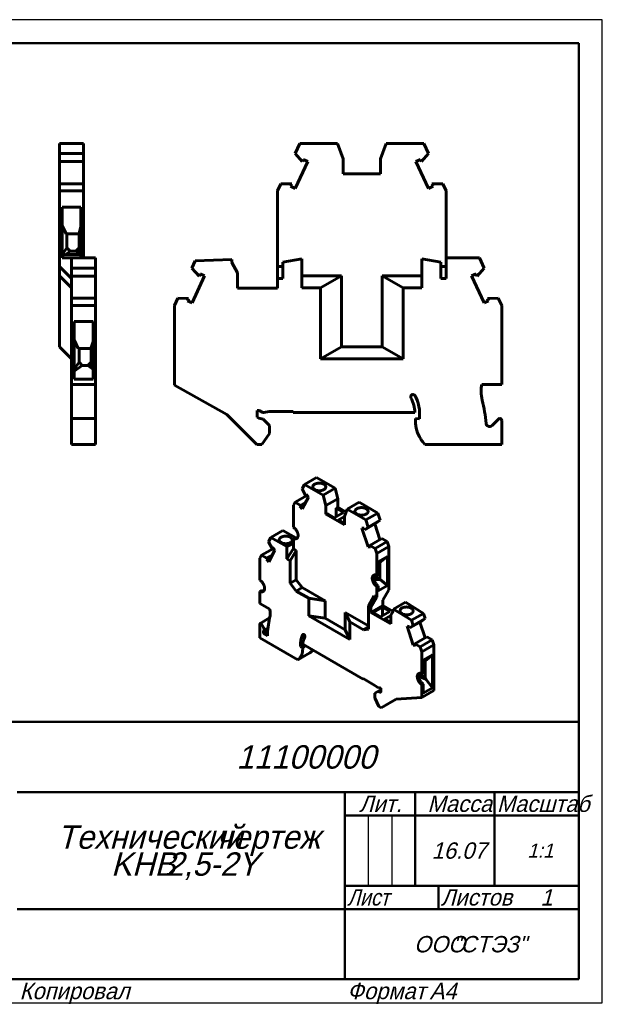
# Model space of a CAD drawing. Header units: millimetres. Extents: x 0 to 297, y 0 to 210.
# Tile 2 of 2: x 173 to 297, y 0 to 210. Entities that reach past the tile are written whole.
import ezdxf

# ---------------------------------------------------------------- set-up
doc = ezdxf.new("R2010")
doc.units = ezdxf.units.MM
doc.styles.add('TextStyle_2', font='T-FLEX Type A.TTF', dxfattribs={"oblique": 15, "height": 3.5})
doc.styles.add('TextStyle_4', font='T-FLEX Type A.TTF', dxfattribs={"width": 0.883061, "oblique": 15, "height": 3.5})
doc.styles.add('TextStyle_6', font='T-FLEX Type A.TTF', dxfattribs={"width": 0.98844, "oblique": 15, "height": 3.5})
doc.styles.add('TextStyle_7', font='T-FLEX Type A.TTF', dxfattribs={"oblique": 15, "height": 5})
doc.styles.add('TextStyle_8', font='T-FLEX Type A.TTF', dxfattribs={"oblique": 15, "height": 3})
doc.styles.add('TextStyle_9', font='T-FLEX Type A.TTF', dxfattribs={"oblique": 15, "height": 3.5})

# ---------------------------------------------------------------- blocks, each defined once
blk = doc.blocks.new('_FR1Страница_1')
at = {"color": 7, "linetype": 'Continuous', "lineweight": 25}
for p, q in [((297, 210), (0, 210)), ((297, 0), (297, 210)), ((247, 40), (247, 25)), ((252, 40), (252, 25)), ((242, 20), (292, 20)), ((262, 20), (262, 20)), ((0, 0), (297, 0))]:
    blk.add_line(p, q, dxfattribs=at)
at = {"color": 7, "linetype": 'Continuous', "lineweight": 50}
for p, q in [((20, 205), (292, 205)), ((292, 205), (292, 5)), ((107, 60), (292, 60)), ((172, 45), (292, 45)), ((242, 45), (242, 5)), ((257, 45), (257, 25)), ((274, 45), (274, 25)), ((242, 40), (292, 40)), ((242, 25), (292, 25)), ((262, 25), (262, 20)), ((172, 20), (292, 20)), ((292, 5), (20, 5))]:
    blk.add_line(p, q, dxfattribs=at)
at = {"color": 7, "oblique": 15}
for s, height, style, p in [('11100000', 5, 'TextStyle_7', (218.84, 50)), ('Лит.', 3.5, 'TextStyle_2', (245.03, 40.76)), ('Масса', 3.5, 'TextStyle_2', (259.65, 40.76)), ('Технический', 5, 'TextStyle_7', (180.55, 32.88)), ('чертеж', 5, 'TextStyle_7', (214.51, 32.88)), ('16.07', 3.5, 'TextStyle_2', (260.53, 30.75)), ('1:1', 3, 'TextStyle_8', (280.99, 31)), ('KHB', 5, 'TextStyle_7', (192.04, 27.12)), ('2,5-2Y', 5, 'TextStyle_7', (203.83, 27.12)), ('Листов', 3.5, 'TextStyle_2', (262.5, 20.75)), ('1', 3.5, 'TextStyle_9', (283.78, 20.75)), ('ООО', 3.5, 'TextStyle_2', (256.78, 10.75)), ('"СТЭЗ"', 3.5, 'TextStyle_2', (265.03, 10.75)), ('Копировал', 3.5, 'TextStyle_2', (172.5, 0.75)), ('Формат', 3.5, 'TextStyle_2', (242.5, 0.75)), ('A4', 3.5, 'TextStyle_2', (260.12, 0.75))]:
    blk.add_text(s, height=height, dxfattribs=dict(at, style=style)).set_placement(p)
for s, style, width, p in [('Масштаб', 'TextStyle_6', 0.98844, (274.5, 40.76)), ('Лист', 'TextStyle_4', 0.883061, (242.5, 20.75))]:
    blk.add_text(s, height=3.5, dxfattribs=dict(at, style=style, width=width)).set_placement(p)
blk = doc.blocks.new('Страница_1')
at = {"color": 7, "linetype": 'Continuous', "lineweight": 60}
for p, q in [((181.028, 181.404), (181.028, 183.58)), ((186.178, 183.58), (181.028, 183.58)), ((186.178, 183.58), (186.178, 181.404)), ((231.351, 181.404), (232.365, 183.58)), ((240.425, 183.58), (232.365, 183.58)), ((241.625, 180.283), (240.425, 183.58)), ((250.825, 183.58), (249.625, 180.283)), ((258.885, 183.58), (250.825, 183.58)), ((259.899, 181.404), (258.885, 183.58)), ((181.028, 179.676), (181.028, 181.404)), ((181.028, 181.404), (186.178, 181.404)), ((186.178, 181.404), (186.178, 179.676)), ((232.868, 179.676), (231.351, 181.404)), ((258.382, 179.676), (259.899, 181.404)), ((181.028, 179.676), (186.178, 179.676)), ((181.028, 174.954), (181.028, 179.674)), ((186.178, 179.674), (186.178, 174.954)), ((231.388, 173.97), (234.061, 179.703)), ((232.868, 179.676), (233.091, 180.155)), ((233.091, 180.155), (234.061, 179.703)), ((241.625, 177.08), (241.625, 180.283)), ((249.625, 180.283), (249.625, 177.08)), ((257.189, 179.703), (258.159, 180.155)), ((259.862, 173.97), (257.189, 179.703)), ((258.159, 180.155), (258.382, 179.676)), ((241.625, 177.08), (249.625, 177.08)), ((181.028, 174.952), (186.178, 174.952)), ((181.028, 174.952), (181.028, 173.414)), ((186.178, 174.952), (186.178, 173.414)), ((228.342, 174.952), (227.625, 173.414)), ((228.342, 174.952), (230.641, 174.901)), ((230.418, 174.422), (230.641, 174.901)), ((262.908, 174.952), (260.609, 174.901)), ((260.609, 174.901), (260.832, 174.422)), ((262.908, 174.952), (263.625, 173.414)), ((181.028, 173.414), (181.028, 157.28)), ((186.178, 173.414), (181.028, 173.414)), ((186.178, 173.414), (186.178, 165.215)), ((227.625, 173.414), (227.625, 157.28)), ((231.388, 173.97), (230.418, 174.422)), ((260.832, 174.422), (259.862, 173.97)), ((263.625, 173.414), (263.625, 157.28)), ((185.628, 169.949), (181.578, 169.949)), ((181.578, 169.949), (181.578, 159.13)), ((185.628, 165.215), (185.628, 169.949)), ((182.469, 164.23), (181.578, 166.068)), ((185.228, 164.23), (182.469, 164.23)), ((182.628, 161.28), (182.628, 164.23)), ((185.228, 164.407), (185.628, 165.717)), ((185.228, 164.407), (185.228, 160.678)), ((185.628, 165.077), (185.628, 165.215)), ((185.628, 165.215), (186.178, 165.215)), ((185.628, 165.077), (185.628, 163.145)), ((186.178, 165.077), (186.178, 165.215)), ((186.178, 165.077), (186.178, 163.145)), ((185.628, 163.114), (185.628, 163.145)), ((185.628, 163.114), (185.628, 161.182)), ((186.178, 163.114), (186.178, 163.145)), ((186.178, 163.114), (186.178, 161.182)), ((182.628, 161.28), (181.578, 159.758)), ((183.328, 160.58), (182.416, 159.83)), ((183.328, 160.58), (182.628, 161.28)), ((184.528, 160.58), (183.328, 160.58)), ((184.528, 160.58), (185.228, 161.28)), ((185.44, 159.83), (184.528, 160.58)), ((185.228, 160.678), (185.527, 159.817)), ((185.628, 161.044), (185.628, 161.182)), ((185.628, 159.13), (185.628, 161.044)), ((186.178, 161.044), (185.628, 161.044)), ((186.178, 161.182), (186.178, 161.044)), ((186.178, 161.044), (186.178, 159.13)), ((182.416, 159.83), (181.578, 159.708)), ((181.578, 159.13), (183.603, 159.13)), ((185.44, 159.83), (182.416, 159.83)), ((183.603, 156.954), (183.603, 159.13)), ((188.753, 159.13), (183.603, 159.13)), ((185.527, 159.817), (185.44, 159.83)), ((185.527, 159.817), (185.628, 159.767)), ((188.753, 159.13), (188.753, 156.954)), ((210.054, 158.516), (209.326, 156.954)), ((217.875, 158.789), (210.054, 158.516)), ((217.875, 158.139), (217.875, 158.789)), ((219.075, 155.908), (217.875, 158.139)), ((228.725, 158.209), (232.8, 158.941)), ((228.725, 157.28), (228.725, 158.209)), ((232.8, 158.941), (232.8, 155.273)), ((258.45, 158.941), (262.525, 158.209)), ((258.45, 155.273), (258.45, 158.941)), ((262.525, 158.209), (262.525, 157.28)), ((270.76, 159.13), (263.625, 159.13)), ((271.774, 156.954), (270.76, 159.13)), ((183.603, 154.705), (181.028, 157.28)), ((181.028, 155.273), (181.028, 157.278)), ((183.603, 155.226), (183.603, 156.954)), ((188.753, 156.954), (183.603, 156.954)), ((188.753, 156.954), (188.753, 155.226)), ((209.326, 156.954), (210.843, 155.226)), ((210.843, 155.226), (211.066, 155.705)), ((211.066, 155.705), (212.036, 155.253)), ((219.075, 152.63), (219.075, 155.908)), ((227.625, 157.28), (227.625, 154.705)), ((227.625, 157.28), (228.725, 157.28)), ((228.725, 157.28), (228.725, 154.705)), ((262.525, 157.28), (263.625, 157.28)), ((262.525, 154.705), (262.525, 157.28)), ((263.625, 154.705), (263.625, 157.28)), ((269.064, 155.253), (270.034, 155.705)), ((270.034, 155.705), (270.257, 155.226)), ((270.257, 155.226), (271.774, 156.954)), ((181.028, 155.273), (183.603, 152.698)), ((181.028, 140.098), (181.028, 155.273)), ((188.753, 155.226), (183.603, 155.226)), ((183.603, 150.504), (183.603, 155.224)), ((188.753, 155.224), (188.753, 150.504)), ((212.036, 155.253), (209.363, 149.52)), ((227.625, 154.705), (227.625, 152.63)), ((227.625, 154.705), (228.725, 154.705)), ((232.8, 152.698), (232.8, 155.273)), ((232.8, 155.273), (241.251, 155.273)), ((236.791, 152.698), (241.251, 155.273)), ((241.251, 155.273), (241.251, 140.098)), ((249.999, 140.098), (249.999, 155.273)), ((249.999, 155.273), (254.459, 152.698)), ((249.999, 155.273), (258.45, 155.273)), ((258.45, 155.273), (258.45, 152.698)), ((263.625, 154.705), (262.525, 154.705)), ((271.737, 149.52), (269.064, 155.253)), ((227.625, 152.63), (219.075, 152.63)), ((236.791, 152.698), (232.8, 152.698)), ((236.791, 152.698), (236.791, 137.523)), ((254.459, 152.698), (258.45, 152.698)), ((254.459, 152.698), (254.459, 137.523)), ((183.603, 148.964), (183.603, 150.502)), ((188.753, 150.502), (183.603, 150.502)), ((188.753, 150.502), (188.753, 148.964)), ((206.317, 150.502), (205.6, 148.964)), ((208.616, 150.451), (206.317, 150.502)), ((208.393, 149.972), (208.616, 150.451)), ((209.363, 149.52), (208.393, 149.972)), ((272.707, 149.972), (271.737, 149.52)), ((274.783, 150.502), (272.484, 150.451)), ((272.484, 150.451), (272.707, 149.972)), ((275.5, 148.964), (274.783, 150.502)), ((183.603, 132.08), (183.603, 148.964)), ((188.753, 148.964), (183.603, 148.964)), ((188.753, 148.964), (188.753, 140.765)), ((205.6, 148.964), (205.6, 131.91)), ((275.5, 132.08), (275.5, 148.964)), ((184.153, 145.499), (184.153, 133.235)), ((188.203, 145.499), (184.153, 145.499)), ((188.203, 140.765), (188.203, 145.499)), ((185.044, 139.78), (184.153, 141.618)), ((188.203, 141.267), (187.803, 139.957)), ((183.603, 137.523), (181.028, 140.098)), ((187.803, 139.78), (185.044, 139.78)), ((185.203, 136.83), (185.203, 139.78)), ((187.803, 139.957), (187.803, 136.316)), ((188.203, 140.765), (188.203, 140.627)), ((188.753, 140.765), (188.203, 140.765)), ((188.203, 140.627), (188.203, 138.695)), ((188.753, 140.765), (188.753, 140.627)), ((188.753, 140.627), (188.753, 138.695)), ((241.251, 140.098), (236.791, 137.523)), ((241.251, 140.098), (249.999, 140.098)), ((254.459, 137.523), (249.999, 140.098)), ((185.203, 136.83), (184.153, 135.34)), ((185.203, 136.83), (185.903, 136.13)), ((187.803, 136.83), (187.103, 136.13)), ((188.203, 138.695), (188.203, 138.664)), ((188.203, 138.664), (188.203, 136.732)), ((188.203, 136.732), (188.203, 136.594)), ((188.753, 138.695), (188.753, 138.664)), ((188.753, 138.664), (188.753, 136.732)), ((188.753, 136.732), (188.753, 136.594)), ((254.459, 137.523), (236.791, 137.523)), ((185.903, 136.13), (184.153, 134.943)), ((185.903, 136.13), (187.103, 136.13)), ((187.103, 136.13), (188.108, 135.436)), ((188.108, 135.436), (187.803, 136.316)), ((188.108, 135.436), (188.203, 135.285)), ((188.753, 136.594), (188.203, 136.594)), ((188.203, 133.235), (188.203, 136.594)), ((188.753, 136.594), (188.753, 132.08)), ((184.153, 133.235), (188.203, 133.235)), ((183.603, 130.554), (183.603, 132.08)), ((188.753, 132.08), (183.603, 132.08)), ((183.603, 128.722), (183.603, 130.554)), ((188.753, 130.554), (188.753, 132.08)), ((188.753, 128.722), (188.753, 130.554)), ((205.6, 131.91), (216.775, 125.636)), ((271.257, 132.08), (275.5, 132.08)), ((183.603, 128.722), (183.603, 124.788)), ((188.753, 128.722), (188.753, 124.788)), ((223.275, 126.544), (223.702, 126.544)), ((223.275, 125.08), (223.275, 126.544)), ((223.702, 126.544), (224.495, 126.08)), ((224.699, 126.08), (225.861, 126.28)), ((225.861, 126.28), (230.975, 126.28)), ((230.975, 126.08), (230.975, 126.28)), ((188.753, 124.787), (183.603, 124.787)), ((183.603, 124.786), (183.603, 124.387)), ((183.603, 119.23), (183.603, 124.387)), ((188.753, 124.786), (188.753, 124.387)), ((188.753, 124.387), (188.753, 119.23)), ((216.775, 125.636), (223.175, 119.23)), ((223.598, 124.893), (223.275, 125.08)), ((224.573, 124.632), (223.598, 124.893)), ((224.495, 126.08), (224.699, 126.08)), ((225.925, 123.28), (224.573, 124.632)), ((230.975, 126.08), (256.969, 126.08)), ((257.975, 124.701), (257.075, 124.78)), ((257.075, 124.78), (257.075, 124.223)), ((257.975, 125.78), (257.975, 124.701)), ((274.817, 124.669), (273.448, 123.3)), ((275.5, 119.23), (275.5, 124.387)), ((225.925, 121.63), (225.925, 123.28)), ((224.245, 119.23), (225.925, 121.63)), ((188.753, 119.23), (183.603, 119.23)), ((223.175, 119.23), (224.245, 119.23)), ((259.109, 119.23), (275.5, 119.23)), ((233.365, 110.719), (235.914, 112.19)), ((235.914, 112.19), (239.904, 109.887)), ((233.365, 110.719), (232.863, 109.765)), ((232.863, 109.765), (233.614, 108.344)), ((237.355, 108.415), (233.365, 110.719)), ((235.276, 109.815), (235.894, 109.459)), ((237.355, 108.415), (239.904, 109.887)), ((239.904, 109.887), (240.498, 107.66)), ((233.878, 108.383), (231.374, 106.937)), ((234.204, 108.018), (232.881, 105.506)), ((233.724, 108.554), (233.614, 108.344)), ((233.811, 108.458), (233.614, 108.344)), ((234.204, 108.018), (233.724, 108.554)), ((237.949, 106.188), (237.355, 108.415)), ((240.498, 107.66), (237.949, 106.188)), ((240.498, 107.66), (240.498, 105.829)), ((231.374, 106.937), (231.019, 106.263)), ((231.019, 106.263), (231.019, 101.577)), ((232.512, 106.251), (231.374, 106.937)), ((232.401, 106.041), (233.496, 106.674)), ((232.512, 106.251), (232.401, 106.041)), ((232.401, 106.041), (232.881, 105.506)), ((232.512, 106.251), (233.607, 106.883)), ((237.949, 104.357), (237.949, 106.188)), ((240.176, 105.643), (240.498, 105.829)), ((241.735, 104.743), (240.176, 105.643)), ((240.176, 105.643), (240.176, 103.843)), ((242.259, 104.812), (240.498, 105.829)), ((242.502, 105.443), (241.908, 103.902)), ((242.502, 105.443), (245.051, 106.915)), ((246.492, 103.14), (242.502, 105.443)), ((245.051, 106.915), (249.041, 104.612)), ((237.949, 104.357), (238.184, 104.493)), ((241.908, 102.071), (237.949, 104.357)), ((238.184, 104.493), (239.743, 103.593)), ((239.743, 103.593), (241.735, 104.743)), ((241.908, 103.872), (240.584, 103.107)), ((240.584, 103.107), (241.908, 102.343)), ((241.908, 103.902), (241.908, 102.071)), ((244.309, 104.6), (244.927, 104.243)), ((246.492, 103.14), (249.041, 104.612)), ((246.994, 101.607), (246.492, 103.14)), ((246.994, 101.607), (249.543, 103.079)), ((248.792, 102.524), (249.543, 103.079)), ((249.543, 103.079), (249.041, 104.612)), ((231.275, 101.35), (231.019, 101.577)), ((245.652, 101.409), (246.132, 101.39)), ((246.976, 97.368), (245.652, 101.409)), ((246.132, 101.39), (246.243, 101.053)), ((246.243, 101.053), (248.792, 102.524)), ((246.243, 101.053), (246.994, 101.607)), ((249.496, 98.929), (248.393, 102.294)), ((226.213, 99.402), (225.711, 98.449)), ((226.213, 99.402), (228.762, 100.874)), ((229.627, 97.431), (226.213, 99.402)), ((228.762, 100.874), (231.496, 99.295)), ((231.019, 99.193), (231.291, 99.35)), ((231.275, 99.124), (231.019, 99.193)), ((231.019, 99.193), (231.019, 96.927)), ((231.291, 99.35), (231.547, 99.281)), ((232.009, 99.805), (232.009, 99.822)), ((247.345, 97.687), (249.894, 99.159)), ((251.032, 98.531), (249.894, 99.159)), ((224.221, 95.621), (226.725, 97.066)), ((225.711, 98.449), (226.462, 97.027)), ((226.462, 97.027), (226.572, 97.237)), ((226.462, 97.027), (226.658, 97.141)), ((226.572, 97.237), (227.052, 96.702)), ((228.124, 98.499), (228.742, 98.142)), ((231.019, 98.153), (229.627, 97.431)), ((229.627, 94.788), (229.627, 97.431)), ((229.627, 94.788), (231.019, 97.036)), ((231.019, 96.927), (231.563, 96.613)), ((246.976, 97.368), (247.374, 97.598)), ((247.456, 97.35), (246.976, 97.368)), ((248.483, 97.059), (247.345, 97.687)), ((247.345, 97.687), (247.456, 97.35)), ((248.483, 97.059), (251.032, 98.531)), ((248.838, 95.975), (248.483, 97.059)), ((248.838, 95.975), (251.387, 97.447)), ((251.032, 98.531), (251.387, 97.447)), ((251.387, 97.447), (251.387, 88.225)), ((224.221, 95.621), (223.866, 94.946)), ((223.866, 94.946), (223.866, 90.261)), ((225.359, 94.934), (224.221, 95.621)), ((225.249, 94.725), (226.344, 95.357)), ((225.249, 94.725), (225.359, 94.934)), ((225.729, 94.189), (225.249, 94.725)), ((226.454, 95.567), (225.359, 94.934)), ((227.052, 96.702), (225.729, 94.189)), ((230.289, 94.405), (229.627, 94.788)), ((231.563, 96.613), (230.289, 94.405)), ((231.563, 90.368), (231.563, 96.613)), ((248.838, 91.289), (248.838, 95.975)), ((249.11, 94.152), (251.115, 95.309)), ((251.115, 95.309), (249.503, 94.022)), ((251.115, 95.309), (251.115, 89.126)), ((230.289, 89.632), (230.289, 94.405)), ((249.11, 91.447), (249.11, 94.152)), ((249.11, 93.74), (249.503, 94.022)), ((249.503, 94.022), (249.503, 90.415)), ((247.848, 90.66), (247.848, 90.678)), ((248.12, 90.817), (248.12, 90.835)), ((248.124, 90.715), (248.769, 90.401)), ((248.275, 91.358), (249.503, 90.415)), ((248.582, 91.358), (248.838, 91.289)), ((248.838, 91.289), (249.11, 91.447)), ((223.866, 90.261), (224.123, 90.033)), ((224.856, 88.506), (224.856, 88.488)), ((230.289, 89.632), (231.563, 90.368)), ((231.581, 87.944), (230.289, 89.632)), ((232.855, 88.68), (231.563, 90.368)), ((232.855, 88.68), (231.581, 87.944)), ((232.855, 88.68), (237.763, 85.846)), ((248.769, 90.401), (248.275, 90.115)), ((248.838, 88.905), (248.582, 89.132)), ((248.769, 90.401), (249.52, 90.377)), ((248.838, 88.905), (249.11, 89.062)), ((248.838, 88.905), (248.838, 86.639)), ((249.11, 89.062), (248.854, 89.289)), ((251.115, 89.126), (249.11, 87.968)), ((249.11, 87.968), (249.11, 89.062)), ((249.503, 90.415), (249.52, 90.377)), ((251.115, 89.126), (249.52, 90.377)), ((223.866, 87.876), (224.139, 88.033)), ((224.123, 87.808), (223.866, 87.876)), ((223.866, 87.876), (223.866, 85.296)), ((224.395, 87.965), (224.139, 88.033)), ((234.281, 86.385), (231.581, 87.944)), ((234.281, 86.385), (237.763, 85.846)), ((234.281, 82.67), (234.281, 86.385)), ((247.019, 84.746), (248.293, 86.954)), ((247.563, 84.432), (248.838, 86.639)), ((248.293, 86.954), (248.838, 86.639)), ((251.387, 88.225), (250.113, 86.018)), ((223.866, 85.296), (225.967, 84.084)), ((237.763, 82.131), (237.763, 85.846)), ((247.019, 84.746), (247.019, 79.789)), ((247.563, 84.432), (247.019, 84.746)), ((250.113, 84.832), (247.563, 83.36)), ((247.563, 83.36), (247.563, 84.432)), ((250.063, 84.489), (248.071, 83.339)), ((251.622, 83.589), (250.063, 84.489)), ((250.063, 84.489), (250.063, 82.689)), ((250.113, 86.018), (250.113, 84.832)), ((250.113, 84.832), (252.294, 83.573)), ((254.939, 85.566), (252.389, 84.094)), ((254.939, 85.566), (258.81, 83.175)), ((225.932, 82.187), (223.924, 81.028)), ((234.281, 82.67), (243.027, 77.621)), ((237.763, 82.131), (234.281, 82.67)), ((242.094, 79.631), (237.763, 82.131)), ((242.094, 83.346), (247.019, 80.502)), ((242.094, 83.346), (242.094, 79.631)), ((242.094, 83.346), (243.027, 81.336)), ((251.795, 80.917), (247.563, 83.36)), ((248.071, 83.339), (249.63, 82.438)), ((249.63, 82.438), (251.622, 83.589)), ((251.795, 82.717), (250.471, 81.953)), ((252.389, 83.723), (251.795, 82.791)), ((251.795, 82.791), (251.795, 80.917)), ((252.389, 84.094), (252.389, 83.723)), ((256.261, 81.703), (252.389, 84.094)), ((253.936, 83.346), (254.555, 82.964)), ((256.261, 81.703), (258.81, 83.175)), ((256.621, 80.603), (259.17, 82.074)), ((259.17, 82.074), (258.419, 81.52)), ((258.81, 83.175), (259.17, 82.074)), ((223.866, 80.899), (223.866, 77.952)), ((224.627, 80.134), (224.204, 80.866)), ((224.627, 79.407), (225.547, 79.938)), ((245.98, 79.631), (243.027, 81.336)), ((243.027, 77.621), (243.027, 81.336)), ((245.98, 79.631), (247.019, 80.231)), ((250.471, 81.953), (251.795, 81.188)), ((255.28, 80.404), (255.76, 80.386)), ((256.603, 76.364), (255.28, 80.404)), ((255.76, 80.386), (255.87, 80.048)), ((258.419, 81.52), (255.87, 80.048)), ((255.87, 80.048), (256.621, 80.603)), ((256.621, 80.603), (256.261, 81.703)), ((258.021, 81.29), (259.123, 77.924)), ((223.866, 77.952), (231.98, 73.268)), ((224.609, 78.866), (224.609, 79.397)), ((224.609, 78.866), (225.499, 79.38)), ((225.454, 78.378), (224.609, 78.866)), ((243.027, 77.621), (242.094, 79.631)), ((247.019, 79.789), (245.98, 79.631)), ((256.972, 76.683), (259.522, 78.154)), ((259.522, 78.154), (260.659, 77.527)), ((232.541, 76.071), (232.541, 76.687)), ((233.223, 76.465), (232.541, 76.071)), ((232.986, 75.859), (232.541, 76.071)), ((232.986, 75.859), (233.63, 76.23)), ((232.986, 75.54), (232.986, 75.859)), ((233.039, 76.571), (245.905, 69.143)), ((256.603, 76.364), (257.001, 76.594)), ((257.083, 76.345), (256.603, 76.364)), ((256.972, 76.683), (257.083, 76.345)), ((258.11, 76.055), (256.972, 76.683)), ((258.11, 76.055), (260.659, 77.527)), ((258.465, 74.971), (258.11, 76.055)), ((258.465, 74.971), (261.014, 76.443)), ((260.659, 77.527), (261.014, 76.443)), ((261.014, 76.443), (261.014, 66.695)), ((234.529, 74.739), (231.98, 73.268)), ((258.465, 70.285), (258.465, 74.971)), ((258.737, 73.147), (260.742, 74.305)), ((260.742, 74.305), (259.13, 73.017)), ((260.742, 74.305), (260.742, 67.296)), ((258.737, 70.442), (258.737, 73.147)), ((258.737, 72.735), (259.13, 73.017)), ((259.13, 73.017), (259.13, 69.429)), ((257.475, 69.656), (257.475, 69.673)), ((257.747, 69.83), (257.747, 69.813)), ((257.75, 69.738), (259.278, 69.117)), ((257.903, 70.355), (259.13, 69.429)), ((258.209, 70.354), (258.465, 70.285)), ((258.465, 70.285), (258.737, 70.442)), ((259.13, 69.429), (259.278, 69.117)), ((245.905, 69.257), (248.437, 67.796)), ((245.905, 69.143), (245.905, 69.257)), ((246.004, 69.2), (245.905, 69.143)), ((248.437, 67.796), (249.012, 67.349)), ((249.012, 67.349), (249.113, 67.291)), ((249.113, 67.291), (249.505, 67.33)), ((249.505, 67.33), (249.717, 67.208)), ((258.465, 67.901), (258.209, 68.128)), ((258.465, 67.901), (258.737, 68.058)), ((258.465, 65.224), (258.465, 67.901)), ((258.481, 68.285), (258.737, 68.058)), ((258.737, 66.138), (258.737, 68.058)), ((259.278, 69.117), (260.742, 67.296)), ((249.074, 66.486), (248.405, 66.099)), ((248.405, 66.099), (248.405, 65.156)), ((249.074, 66.486), (249.717, 66.857)), ((249.557, 66.357), (249.074, 66.486)), ((249.717, 66.449), (249.557, 66.357)), ((249.717, 66.371), (249.557, 66.357)), ((249.717, 67.208), (249.717, 66.371)), ((252.934, 64.831), (258.465, 65.224)), ((258.465, 65.224), (261.014, 66.695)), ((260.742, 67.296), (258.737, 66.138)), ((248.405, 65.156), (249.237, 63.304)), ((249.237, 63.304), (249.766, 62.999)), ((249.766, 62.999), (252.934, 64.831)), ((249.766, 62.999), (252.315, 64.47)), ((252.94, 64.832), (252.315, 64.47))]:
    blk.add_line(p, q, dxfattribs=at)
at = {"color": 7, "lineweight": 60, "flags": 128}
for points in [[(235.276, 109.815), (235.239, 109.861), (235.207, 109.908), (235.18, 109.957), (235.158, 110.006), (235.142, 110.056), (235.131, 110.106), (235.126, 110.156), (235.126, 110.207), (235.132, 110.258), (235.143, 110.308), (235.16, 110.357), (235.182, 110.407), (235.209, 110.455), (235.241, 110.502), (235.279, 110.548), (235.321, 110.592), (235.368, 110.635), (235.42, 110.676), (235.475, 110.715), (235.536, 110.752)], [(235.536, 110.752), (235.593, 110.783), (235.653, 110.812), (235.715, 110.839), (235.781, 110.864), (235.848, 110.887), (235.918, 110.908), (235.99, 110.927), (236.063, 110.943), (236.138, 110.957), (236.214, 110.968), (236.291, 110.977), (236.369, 110.983), (236.447, 110.987), (236.525, 110.988), (236.604, 110.987), (236.682, 110.983), (236.76, 110.977), (236.837, 110.968), (236.913, 110.957), (236.988, 110.943), (237.061, 110.927), (237.133, 110.908), (237.203, 110.887), (237.27, 110.864), (237.336, 110.839), (237.398, 110.812), (237.458, 110.783), (237.515, 110.752), (237.569, 110.719), (237.62, 110.684), (237.667, 110.648), (237.711, 110.61), (237.751, 110.571), (237.787, 110.531), (237.819, 110.489), (237.847, 110.447), (237.871, 110.404), (237.89, 110.36), (237.906, 110.315), (237.917, 110.27), (237.923, 110.225), (237.925, 110.18), (237.923, 110.135), (237.917, 110.089), (237.906, 110.045), (237.89, 110), (237.871, 109.956), (237.847, 109.913), (237.819, 109.871), (237.787, 109.829), (237.751, 109.789), (237.711, 109.75), (237.667, 109.712), (237.62, 109.676), (237.569, 109.641), (237.515, 109.608)], [(237.515, 109.608), (237.451, 109.574), (237.384, 109.541), (237.313, 109.512), (237.239, 109.485), (237.162, 109.46), (237.083, 109.438), (237.001, 109.42), (236.918, 109.404), (236.833, 109.391), (236.747, 109.382), (236.66, 109.375), (236.572, 109.372), (236.485, 109.372), (236.397, 109.375), (236.31, 109.381), (236.224, 109.391), (236.139, 109.403), (236.055, 109.419), (235.974, 109.437), (235.894, 109.459)], [(244.309, 104.6), (244.272, 104.646), (244.24, 104.693), (244.213, 104.741), (244.192, 104.79), (244.175, 104.84), (244.165, 104.89), (244.159, 104.941), (244.16, 104.992), (244.165, 105.042), (244.176, 105.092), (244.193, 105.142), (244.215, 105.191), (244.242, 105.239), (244.274, 105.286), (244.312, 105.332), (244.354, 105.377), (244.401, 105.419), (244.453, 105.46), (244.509, 105.499), (244.569, 105.536)], [(244.569, 105.536), (244.626, 105.567), (244.686, 105.597), (244.749, 105.624), (244.814, 105.649), (244.882, 105.672), (244.951, 105.693), (245.023, 105.711), (245.096, 105.728), (245.171, 105.741), (245.247, 105.753), (245.324, 105.761), (245.402, 105.768), (245.48, 105.772), (245.559, 105.773), (245.637, 105.772), (245.715, 105.768), (245.793, 105.761), (245.87, 105.753), (245.946, 105.741), (246.021, 105.728), (246.094, 105.711), (246.166, 105.693), (246.236, 105.672), (246.304, 105.649), (246.369, 105.624), (246.432, 105.597), (246.492, 105.567), (246.549, 105.536), (246.603, 105.503), (246.653, 105.469), (246.701, 105.432), (246.744, 105.395), (246.784, 105.356), (246.82, 105.315), (246.852, 105.274), (246.88, 105.232), (246.904, 105.188), (246.924, 105.144), (246.939, 105.1), (246.95, 105.055), (246.957, 105.01), (246.959, 104.965), (246.957, 104.919), (246.95, 104.874), (246.939, 104.829), (246.924, 104.785), (246.904, 104.741), (246.88, 104.698), (246.852, 104.655), (246.82, 104.614), (246.784, 104.574), (246.744, 104.535), (246.701, 104.497), (246.653, 104.461), (246.603, 104.426), (246.549, 104.393)], [(246.549, 104.393), (246.485, 104.358), (246.417, 104.326), (246.346, 104.296), (246.272, 104.269), (246.195, 104.245), (246.116, 104.223), (246.035, 104.204), (245.951, 104.189), (245.866, 104.176), (245.78, 104.166), (245.693, 104.16), (245.606, 104.157), (245.518, 104.157), (245.43, 104.16), (245.343, 104.166), (245.257, 104.175), (245.172, 104.188), (245.089, 104.203), (245.007, 104.222), (244.927, 104.243)], [(231.275, 101.35), (231.327, 101.302), (231.378, 101.252), (231.427, 101.199), (231.476, 101.144), (231.523, 101.086), (231.569, 101.027), (231.613, 100.965), (231.655, 100.902), (231.696, 100.837), (231.734, 100.771), (231.77, 100.704), (231.804, 100.636), (231.836, 100.567), (231.865, 100.498), (231.892, 100.429), (231.916, 100.359), (231.938, 100.289), (231.956, 100.22), (231.972, 100.151), (231.985, 100.083), (231.996, 100.016), (232.003, 99.95), (232.007, 99.885), (232.009, 99.822)], [(228.124, 98.499), (228.086, 98.545), (228.054, 98.592), (228.028, 98.64), (228.006, 98.689), (227.99, 98.739), (227.979, 98.789), (227.974, 98.84), (227.974, 98.89), (227.98, 98.941), (227.991, 98.991), (228.007, 99.041), (228.029, 99.09), (228.056, 99.138), (228.089, 99.185), (228.126, 99.231), (228.169, 99.275), (228.216, 99.318), (228.267, 99.359), (228.323, 99.398), (228.383, 99.435)], [(228.383, 99.435), (228.44, 99.466), (228.5, 99.495), (228.563, 99.523), (228.628, 99.548), (228.696, 99.571), (228.766, 99.592), (228.837, 99.61), (228.911, 99.626), (228.985, 99.64), (229.062, 99.651), (229.139, 99.66), (229.216, 99.667), (229.295, 99.67), (229.373, 99.672), (229.452, 99.67), (229.53, 99.667), (229.608, 99.66), (229.685, 99.651), (229.761, 99.64), (229.835, 99.626), (229.909, 99.61), (229.981, 99.592), (230.05, 99.571), (230.118, 99.548), (230.183, 99.523), (230.246, 99.495), (230.306, 99.466), (230.363, 99.435), (230.417, 99.402), (230.468, 99.367), (230.515, 99.331), (230.558, 99.293), (230.598, 99.254), (230.634, 99.214), (230.666, 99.173), (230.695, 99.13), (230.718, 99.087), (230.738, 99.043), (230.753, 98.999), (230.764, 98.954), (230.771, 98.909), (230.773, 98.863), (230.771, 98.818), (230.764, 98.773), (230.753, 98.728), (230.738, 98.683), (230.718, 98.64), (230.695, 98.596), (230.666, 98.554), (230.634, 98.513), (230.598, 98.472), (230.558, 98.433), (230.515, 98.396), (230.468, 98.359), (230.417, 98.325), (230.363, 98.292)], [(232.009, 99.805), (232.007, 99.743), (232.003, 99.684), (231.996, 99.626), (231.985, 99.571), (231.972, 99.518), (231.956, 99.468), (231.938, 99.42), (231.916, 99.375), (231.892, 99.333), (231.865, 99.295), (231.836, 99.259), (231.804, 99.227), (231.77, 99.198), (231.734, 99.173), (231.696, 99.151), (231.655, 99.133), (231.613, 99.119), (231.569, 99.108), (231.523, 99.101), (231.476, 99.098), (231.427, 99.099), (231.378, 99.104), (231.327, 99.112), (231.275, 99.124)], [(231.841, 99.265), (231.795, 99.259), (231.748, 99.256), (231.7, 99.256), (231.65, 99.261), (231.599, 99.269), (231.547, 99.281)], [(230.363, 98.292), (230.299, 98.257), (230.232, 98.225), (230.161, 98.195), (230.087, 98.168), (230.01, 98.143), (229.93, 98.122), (229.849, 98.103), (229.765, 98.087), (229.681, 98.075), (229.594, 98.065), (229.507, 98.059), (229.42, 98.055), (229.332, 98.055), (229.245, 98.058), (229.158, 98.065), (229.071, 98.074), (228.986, 98.086), (228.903, 98.102), (228.821, 98.12), (228.742, 98.142)], [(247.848, 90.678), (247.849, 90.739), (247.854, 90.799), (247.861, 90.856), (247.871, 90.911), (247.885, 90.964), (247.901, 91.015), (247.919, 91.062), (247.941, 91.107), (247.965, 91.149), (247.992, 91.188), (248.021, 91.223), (248.053, 91.255), (248.087, 91.284), (248.123, 91.309), (248.161, 91.331), (248.202, 91.349), (248.244, 91.363), (248.288, 91.374), (248.334, 91.381), (248.381, 91.384), (248.429, 91.383), (248.479, 91.378), (248.53, 91.37), (248.582, 91.358)], [(248.582, 89.132), (248.53, 89.18), (248.479, 89.23), (248.429, 89.283), (248.381, 89.338), (248.334, 89.396), (248.288, 89.456), (248.244, 89.517), (248.202, 89.58), (248.161, 89.645), (248.123, 89.711), (248.087, 89.778), (248.053, 89.846), (248.021, 89.915), (247.992, 89.984), (247.965, 90.054), (247.941, 90.123), (247.919, 90.193), (247.901, 90.262), (247.885, 90.331), (247.871, 90.399), (247.861, 90.466), (247.854, 90.532), (247.849, 90.597), (247.848, 90.66)], [(248.288, 91.374), (248.264, 91.345), (248.237, 91.306), (248.213, 91.264), (248.192, 91.219), (248.173, 91.172), (248.157, 91.121), (248.144, 91.069), (248.133, 91.013), (248.126, 90.956), (248.122, 90.896), (248.12, 90.835)], [(248.12, 90.817), (248.122, 90.754), (248.126, 90.689), (248.133, 90.623), (248.144, 90.556), (248.157, 90.488), (248.173, 90.419), (248.192, 90.35), (248.213, 90.281), (248.237, 90.211), (248.264, 90.141), (248.293, 90.072), (248.325, 90.003), (248.359, 89.935), (248.395, 89.868), (248.433, 89.802), (248.474, 89.737), (248.516, 89.674), (248.56, 89.613), (248.606, 89.553), (248.653, 89.496), (248.702, 89.44), (248.751, 89.387), (248.802, 89.337), (248.854, 89.289)], [(224.123, 90.033), (224.174, 89.986), (224.225, 89.935), (224.275, 89.883), (224.324, 89.827), (224.371, 89.77), (224.416, 89.71), (224.461, 89.649), (224.503, 89.585), (224.543, 89.521), (224.582, 89.455), (224.618, 89.388), (224.652, 89.32), (224.684, 89.251), (224.713, 89.182), (224.74, 89.112), (224.764, 89.042), (224.785, 88.973), (224.804, 88.903), (224.82, 88.835), (224.833, 88.767), (224.843, 88.699), (224.851, 88.633), (224.855, 88.569), (224.856, 88.506)], [(224.856, 88.488), (224.855, 88.427), (224.851, 88.367), (224.843, 88.31), (224.833, 88.254), (224.82, 88.201), (224.804, 88.151), (224.785, 88.103), (224.764, 88.059), (224.74, 88.017), (224.713, 87.978), (224.684, 87.943), (224.652, 87.91), (224.618, 87.882), (224.582, 87.856), (224.543, 87.835), (224.503, 87.817), (224.461, 87.802), (224.416, 87.792), (224.371, 87.785), (224.324, 87.782), (224.275, 87.783), (224.225, 87.787), (224.174, 87.795), (224.123, 87.808)], [(224.689, 87.949), (224.643, 87.942), (224.596, 87.939), (224.547, 87.94), (224.498, 87.944), (224.447, 87.953), (224.395, 87.965)], [(253.936, 83.346), (253.907, 83.384), (253.88, 83.423), (253.856, 83.463), (253.835, 83.505), (253.818, 83.547), (253.804, 83.59), (253.794, 83.634), (253.788, 83.679), (253.786, 83.724), (253.788, 83.768), (253.794, 83.813), (253.804, 83.858), (253.818, 83.902), (253.835, 83.945), (253.857, 83.988), (253.883, 84.03), (253.912, 84.07), (253.944, 84.109), (253.98, 84.147), (254.018, 84.183), (254.059, 84.217), (254.103, 84.25), (254.149, 84.28), (254.196, 84.309)], [(254.196, 84.309), (254.248, 84.338), (254.303, 84.365), (254.362, 84.391), (254.424, 84.415), (254.49, 84.438), (254.558, 84.458), (254.63, 84.477), (254.695, 84.491), (254.761, 84.503), (254.83, 84.514), (254.899, 84.522), (254.97, 84.529), (255.041, 84.533), (255.114, 84.535), (255.186, 84.534), (255.258, 84.532), (255.331, 84.527), (255.402, 84.52), (255.473, 84.511), (255.542, 84.5), (255.611, 84.486), (255.677, 84.471), (255.742, 84.454), (255.814, 84.433), (255.882, 84.409), (255.948, 84.384), (256.01, 84.357), (256.069, 84.329), (256.124, 84.3), (256.176, 84.269), (256.225, 84.237), (256.273, 84.203), (256.318, 84.167), (256.361, 84.129), (256.401, 84.089), (256.437, 84.048), (256.471, 84.004), (256.497, 83.965), (256.52, 83.925), (256.54, 83.883), (256.556, 83.842), (256.569, 83.799), (256.579, 83.756), (256.584, 83.713), (256.586, 83.67), (256.584, 83.626), (256.579, 83.583), (256.569, 83.541), (256.556, 83.499), (256.54, 83.457), (256.52, 83.417), (256.497, 83.378), (256.471, 83.34), (256.437, 83.298), (256.401, 83.257), (256.361, 83.219), (256.318, 83.183), (256.273, 83.148), (256.225, 83.116), (256.176, 83.086)], [(256.176, 83.086), (256.126, 83.059), (256.073, 83.033), (256.017, 83.008), (255.958, 82.984), (255.897, 82.963), (255.832, 82.943), (255.766, 82.925), (255.697, 82.909), (255.627, 82.895), (255.555, 82.883), (255.482, 82.874), (255.407, 82.867), (255.332, 82.863), (255.257, 82.861), (255.182, 82.861), (255.107, 82.864), (255.033, 82.869), (254.96, 82.877), (254.888, 82.886), (254.817, 82.898), (254.748, 82.912), (254.682, 82.928), (254.617, 82.945), (254.555, 82.964)], [(224.089, 80.998), (224.068, 81.012), (224.047, 81.023), (224.026, 81.031), (224.006, 81.037), (223.986, 81.04), (223.967, 81.04), (223.95, 81.038), (223.933, 81.032), (223.918, 81.024), (223.905, 81.013), (223.894, 80.999), (223.884, 80.983), (223.876, 80.965), (223.871, 80.945), (223.868, 80.923), (223.866, 80.899)], [(224.757, 79.695), (224.756, 79.736), (224.752, 79.779), (224.745, 79.822), (224.736, 79.867), (224.724, 79.911), (224.709, 79.957), (224.692, 80.002), (224.672, 80.047), (224.651, 80.091), (224.627, 80.134)], [(224.609, 79.397), (224.631, 79.409), (224.652, 79.424), (224.672, 79.441), (224.689, 79.461), (224.705, 79.483), (224.719, 79.507), (224.73, 79.534), (224.74, 79.563), (224.748, 79.593), (224.753, 79.626), (224.756, 79.66), (224.757, 79.695)], [(233.018, 78.631), (232.967, 78.546), (232.919, 78.457), (232.874, 78.365), (232.831, 78.27), (232.791, 78.172), (232.754, 78.073), (232.721, 77.972), (232.69, 77.868), (232.662, 77.761), (232.637, 77.65), (232.614, 77.536), (232.594, 77.42), (232.578, 77.302), (232.564, 77.181), (232.554, 77.06), (232.547, 76.938), (232.542, 76.813), (232.541, 76.687)], [(233.485, 78.229), (233.483, 78.261), (233.479, 78.295), (233.471, 78.329), (233.461, 78.365), (233.448, 78.4), (233.432, 78.435), (233.414, 78.469), (233.394, 78.502), (233.372, 78.533), (233.348, 78.563), (233.323, 78.59), (233.297, 78.614), (233.27, 78.636), (233.243, 78.654), (233.215, 78.669), (233.188, 78.68), (233.162, 78.687), (233.136, 78.691), (233.112, 78.69), (233.089, 78.686), (233.068, 78.678), (233.049, 78.666), (233.033, 78.65), (233.018, 78.631)], [(233.456, 78.111), (233.404, 78.023), (233.355, 77.931), (233.309, 77.835), (233.267, 77.736), (233.228, 77.634), (233.193, 77.527), (233.161, 77.418), (233.133, 77.306), (233.108, 77.19), (233.087, 77.072), (233.07, 76.95), (233.056, 76.827), (233.045, 76.7), (233.039, 76.571)], [(233.456, 78.111), (233.468, 78.136), (233.477, 78.164), (233.483, 78.195), (233.485, 78.229)], [(232.432, 73.69), (232.491, 73.765), (232.547, 73.844), (232.599, 73.926), (232.649, 74.013), (232.695, 74.103), (232.737, 74.195), (232.777, 74.29), (232.812, 74.389), (232.845, 74.491), (232.875, 74.597), (232.901, 74.707), (232.924, 74.819), (232.943, 74.935), (232.959, 75.053), (232.971, 75.171), (232.979, 75.292), (232.985, 75.415), (232.986, 75.54)], [(234.981, 75.161), (235.04, 75.237), (235.096, 75.315), (235.128, 75.365)], [(258.209, 70.354), (258.157, 70.366), (258.106, 70.374), (258.057, 70.379), (258.008, 70.379), (257.961, 70.376), (257.915, 70.37), (257.871, 70.359), (257.829, 70.345), (257.788, 70.327), (257.75, 70.305), (257.714, 70.28), (257.68, 70.251), (257.648, 70.219), (257.619, 70.183), (257.592, 70.145), (257.568, 70.103), (257.547, 70.058), (257.528, 70.01), (257.512, 69.96), (257.499, 69.907), (257.488, 69.852), (257.481, 69.794), (257.477, 69.735), (257.475, 69.673)], [(257.475, 69.656), (257.477, 69.592), (257.481, 69.528), (257.488, 69.462), (257.499, 69.395), (257.512, 69.327), (257.528, 69.258), (257.547, 69.189), (257.568, 69.119), (257.592, 69.049), (257.619, 68.98), (257.648, 68.91), (257.68, 68.842), (257.714, 68.774), (257.75, 68.706), (257.788, 68.64), (257.829, 68.576), (257.871, 68.513), (257.915, 68.451), (257.961, 68.392), (258.008, 68.334), (258.057, 68.279), (258.106, 68.226), (258.157, 68.175), (258.209, 68.128)], [(257.915, 70.37), (257.891, 70.34), (257.864, 70.302), (257.84, 70.26), (257.819, 70.215), (257.8, 70.167), (257.784, 70.117), (257.771, 70.064), (257.761, 70.009), (257.753, 69.951), (257.749, 69.892), (257.747, 69.83)], [(257.747, 69.813), (257.749, 69.75), (257.753, 69.685), (257.761, 69.619), (257.771, 69.552), (257.784, 69.484), (257.8, 69.415), (257.819, 69.346), (257.84, 69.276), (257.864, 69.206), (257.891, 69.137), (257.92, 69.068), (257.952, 68.999), (257.986, 68.931), (258.022, 68.864), (258.061, 68.798), (258.101, 68.733), (258.143, 68.67), (258.187, 68.608), (258.233, 68.549), (258.28, 68.491), (258.329, 68.436), (258.379, 68.383), (258.429, 68.333), (258.481, 68.285)]]:
    blk.add_lwpolyline(points, dxfattribs=at)
at = {"color": 7, "linetype": 'Continuous', "lineweight": 60}
for centre, radius, start, end in [((278.6, 130.554), 7.5, 168.26578, 180), ((278.6, 130.554), 7.5, 180, 194.14111), ((256.568, 129.43), 0.5, 27.90123, 180.00001), ((256.568, 129.43), 0.5, 179.99999, 207.90123), ((249.675, 125.78), 7.3, 2.35528, 27.90123), ((249.675, 125.78), 8.3, 0, 27.90123), ((240.2, 120.88), 32.1, 5.15339, 14.14111), ((264.075, 124.223), 7, 180.00001, 212.85988), ((275.1, 124.387), 0.4, 97, 135), ((275.1, 124.387), 0.4, 360, 97), ((272.917, 123.83), 0.75, 185.15339, 277), ((272.917, 123.83), 0.75, 277, 315), ((266.175, 125.58), 9.5, 212.85988, 221.94532), ((242.575, 78.163), 17.122, 166.41471, 179.27907), ((221.97, 83.136), 4.074, 346.49793, 0.43603), ((220.325, 83.144), 5.72, 0.22601, 9.45037), ((223.832, 80.656), 0.427, 29.37173, 53.11563), ((230.623, 75.176), 2.341, 305.41509, 320.60197), ((233.172, 76.647), 2.341, 305.41509, 320.60197)]:
    blk.add_arc(centre, radius, start, end, dxfattribs=at)
blk.add_blockref('_FR1Страница_1', (0, 0))

msp = doc.modelspace()

# ---------------------------------------------------------------- block references
msp.add_blockref('Страница_1', (0, 0))

doc.saveas('drawing.dxf')
